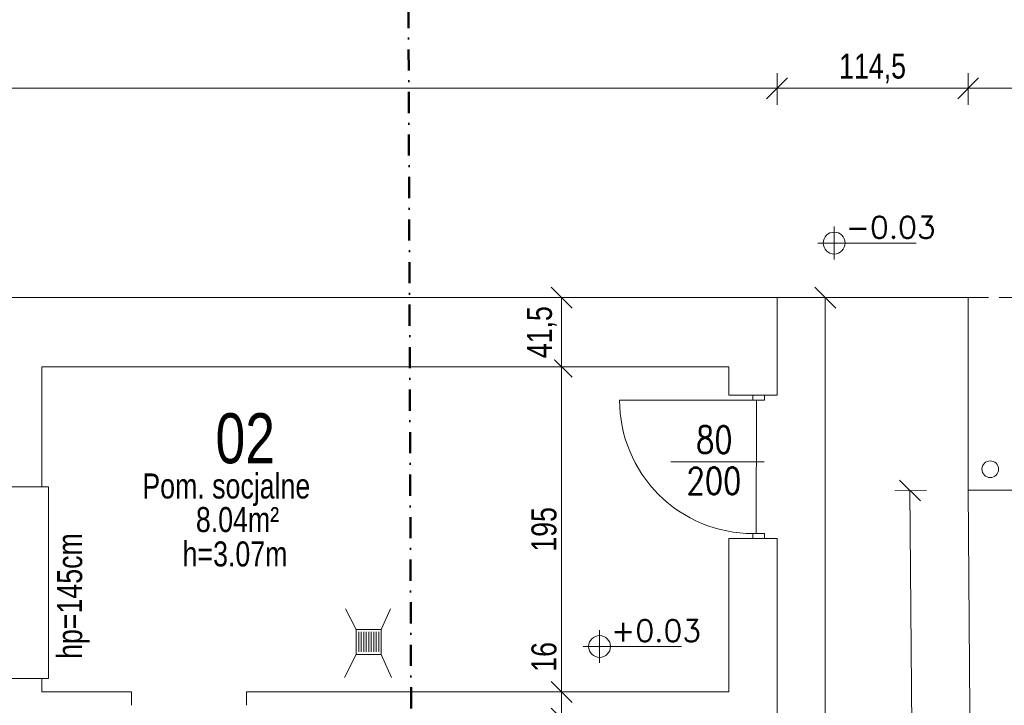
# Model space of a CAD drawing. Header units: centimetres. Extents: x -1 to 10576, y -3885 to 4713.
# Tile 11 of 17: x 4138 to 4729, y 693 to 1104. Entities that reach past the tile are written whole.
import ezdxf
from ezdxf.enums import TextEntityAlignment as Align

# ---------------------------------------------------------------- set-up
doc = ezdxf.new("R2010")
doc.units = ezdxf.units.CM
doc.header["$LTSCALE"] = 0.5
doc.linetypes.add('DASHDOT', pattern=[25.4, 12.7, -6.35, 0, -6.35])
doc.linetypes.add('DASHED', pattern=[19.05, 12.7, -6.35])
for name, color, linetype, lineweight in [('A_drzwi istniejące', 4, 'Continuous', 9), ('A_drzwi opis istniejące', 161, 'Continuous', 9), ('A_Ściany istniejące', 9, 'Continuous', 20), ('CKKOTY_WYS', 3, 'Continuous', 9), ('CKOKNA', 4, 'Continuous', 9), ('CKOKNA_OPIS', 3, 'Continuous', 9), ('CKOPIS_WIDOK', 255, 'Continuous', 9), ('CKPOM_NUM', 6, 'Continuous', 50), ('CKPOM_OPIS', 3, 'Continuous', 9), ('CKPRZEKROJ_OZN', 4, 'DASHDOT', 50), ('CKWYMIAR', 3, 'Continuous', 13), ('T_meble', 7, 'Continuous', 0)]:
    doc.layers.add(name, color=color, linetype=linetype, lineweight=lineweight)
doc.styles.add('RomanS', font='romans.shx', dxfattribs={"width": 0.8})
doc.styles.add('SIMPLEX', font='simplex.shx', dxfattribs={"width": 0.7, "height": 17})
doc.styles.get("Standard").update_dxf_attribs({"font": 'ic-simplex.shx', "width": 0.8})
doc.dimstyles.new('Kopia2 CADKON cm', dxfattribs={"dimscale": 5, "dimtxt": 3, "dimasz": 2.5, "dimexe": 1.8, "dimexo": 5, "dimgap": 0.6, "dimtad": 1, "dimrnd": 0.5, "dimtxsty": 'Standard', "dimblk1": 'OBLIQUE', "dimblk2": 'OBLIQUE', "dimsah": 1, "dimcen": 2.5, "dimclrd": 256, "dimclre": 256, "dimadec": 1, "dimazin": 2, "dimtfac": 1, "dimtix": 1, "dimtmove": 2, "dimatfit": 3, "dimldrblk": 'OPEN30', "dimfxl": 2, "dimfxlon": 1, "dimtfill": 1, "dimtolj": 1, "dimlwd": -1, "dimlwe": -1, "dimarcsym": 0})

# ---------------------------------------------------------------- blocks, each defined once
blk = doc.blocks.new('Anno_Elevation_Label_Plan_2')
at = {"color": 0, "linetype": 'ByBlock'}
for p, q in [((0, -0.75), (0, 0.75)), ((-0.75, 0), (3.75, 0))]:
    blk.add_line(p, q, dxfattribs=at)
blk.add_circle((0, 0), 0.5, dxfattribs=at)
at = {"color": 0, "linetype": 'ByBlock', "style": 'RomanS'}
blk.add_attdef('PREFIX', text='', height=1, dxfattribs=at).set_placement((-0.523, 0.221), align=Align.RIGHT)
for tag, p in [('ELEVATION', (0.523, 0.221)), ('SUFFIX', (0.523, -1.184))]:
    blk.add_attdef(tag, p, '', height=1, dxfattribs=at)
blk = doc.blocks.new('_OBLIQUE')
at = {"color": 0, "linetype": 'ByBlock'}
blk.add_line((-0.5, -0.5), (0.5, 0.5), dxfattribs=at)
blk = doc.blocks.new('*D1392')
at = {"layer": 'CKWYMIAR'}
for p, q in [((4097.99, 0.27), (4097.99, -18.73)), ((5066.49, 0.27), (5066.49, -18.73)), ((4097.99, -9.73), (5066.49, -9.73))]:
    blk.add_line(p, q, dxfattribs=at)
at = {"layer": 'Defpoints', "color": 0}
for p in [(4097.99, 896.27), (5066.49, 207.27), (5066.49, -9.73)]:
    blk.add_point(p, dxfattribs=at)
at = {"layer": 'CKWYMIAR', "xscale": 12.5, "yscale": 12.5, "zscale": 12.5, "rotation": 180}
blk.add_blockref('_OBLIQUE', (4097.99, -9.73), dxfattribs=at)
at = {"layer": 'CKWYMIAR', "xscale": 12.5, "yscale": 12.5, "zscale": 12.5}
blk.add_blockref('_OBLIQUE', (5066.49, -9.73), dxfattribs=at)
at = {"layer": 'CKWYMIAR', "color": 0, "lineweight": -3, "insert": (4582.24, 2.2), "char_height": 15, "attachment_point": 5, "bg_fill": 3, "box_fill_scale": 1.1, "bg_fill_color": 256, "bg_fill_true_color": 13158600, "bg_fill_transparency": 0}
blk.add_mtext('\\A1;968,5', dxfattribs=at)
blk = doc.blocks.new('_Open30')
at = {"color": 0, "linetype": 'ByBlock', "lineweight": -2}
for p, q in [((-1, 0.268), (0, 0)), ((0, 0), (-1, -0.268)), ((0, 0), (-1, 0))]:
    blk.add_line(p, q, dxfattribs=at)
blk = doc.blocks.new('*D1516')
at = {"layer": 'CKWYMIAR'}
for p, q in [((4707.15, 1052.7), (4707.15, 1071.7)), ((5017.49, 1052.7), (5017.49, 1071.7)), ((5017.49, 1062.7), (4707.15, 1062.7))]:
    blk.add_line(p, q, dxfattribs=at)
at = {"layer": 'Defpoints', "color": 0}
for p in [(4707.15, 1062.7), (4707.15, 907.67), (5017.49, 792.17)]:
    blk.add_point(p, dxfattribs=at)
at = {"layer": 'CKWYMIAR', "xscale": 12.5, "yscale": 12.5, "zscale": 12.5, "rotation": 180}
blk.add_blockref('_OBLIQUE', (4707.15, 1062.7), dxfattribs=at)
at = {"layer": 'CKWYMIAR', "xscale": 12.5, "yscale": 12.5, "zscale": 12.5}
blk.add_blockref('_OBLIQUE', (5017.49, 1062.7), dxfattribs=at)
at = {"layer": 'CKWYMIAR', "color": 0, "lineweight": -3, "insert": (4862.32, 1074.62), "char_height": 15, "attachment_point": 5, "bg_fill": 3, "box_fill_scale": 1.1, "bg_fill_color": 256, "bg_fill_true_color": 13158600, "bg_fill_transparency": 0}
blk.add_mtext('\\A1;310,5', dxfattribs=at)
blk = doc.blocks.new('*D1517')
at = {"layer": 'CKWYMIAR'}
for p, q in [((4592.49, 1052.7), (4592.49, 1071.7)), ((4707.15, 1052.7), (4707.15, 1071.7)), ((4707.15, 1062.7), (4592.49, 1062.7))]:
    blk.add_line(p, q, dxfattribs=at)
at = {"layer": 'Defpoints', "color": 0}
for p in [(4592.49, 1062.7), (4592.49, 907.67), (4707.15, 907.67)]:
    blk.add_point(p, dxfattribs=at)
at = {"layer": 'CKWYMIAR', "xscale": 12.5, "yscale": 12.5, "zscale": 12.5, "rotation": 180}
blk.add_blockref('_OBLIQUE', (4592.49, 1062.7), dxfattribs=at)
at = {"layer": 'CKWYMIAR', "xscale": 12.5, "yscale": 12.5, "zscale": 12.5}
blk.add_blockref('_OBLIQUE', (4707.15, 1062.7), dxfattribs=at)
at = {"layer": 'CKWYMIAR', "color": 0, "lineweight": -3, "insert": (4649.82, 1074.62), "char_height": 15, "attachment_point": 5, "bg_fill": 3, "box_fill_scale": 1.1, "bg_fill_color": 256, "bg_fill_true_color": 13158600, "bg_fill_transparency": 0}
blk.add_mtext('\\A1;114,5', dxfattribs=at)
blk = doc.blocks.new('*D1518')
at = {"layer": 'CKWYMIAR'}
for p, q in [((2903.9, 1052.7), (2903.9, 1071.7)), ((4592.49, 1052.7), (4592.49, 1071.7)), ((4592.49, 1062.7), (2903.9, 1062.7))]:
    blk.add_line(p, q, dxfattribs=at)
at = {"layer": 'Defpoints', "color": 0}
for p in [(2903.9, 1062.7), (2903.9, 983.67), (4592.49, 907.67)]:
    blk.add_point(p, dxfattribs=at)
at = {"layer": 'CKWYMIAR', "xscale": 12.5, "yscale": 12.5, "zscale": 12.5, "rotation": 180}
blk.add_blockref('_OBLIQUE', (2903.9, 1062.7), dxfattribs=at)
at = {"layer": 'CKWYMIAR', "xscale": 12.5, "yscale": 12.5, "zscale": 12.5}
blk.add_blockref('_OBLIQUE', (4592.49, 1062.7), dxfattribs=at)
at = {"layer": 'CKWYMIAR', "color": 0, "lineweight": -3, "insert": (3748.2, 1074.62), "char_height": 15, "attachment_point": 5, "bg_fill": 3, "box_fill_scale": 1.1, "bg_fill_color": 256, "bg_fill_true_color": 13158600, "bg_fill_transparency": 0}
blk.add_mtext('\\A1;1688,5', dxfattribs=at)
blk = doc.blocks.new('*D1540')
at = {"layer": 'CKWYMIAR'}
for p, q in [((4473.2, 700.66), (4454.2, 700.66)), ((4463.2, 684.66), (4463.2, 700.66)), ((4461.66, 684.66), (4454.2, 684.66))]:
    blk.add_line(p, q, dxfattribs=at)
at = {"layer": 'Defpoints', "color": 0}
for p in [(4463.2, 700.66), (4551.14, 700.66), (4486.66, 684.66)]:
    blk.add_point(p, dxfattribs=at)
at = {"layer": 'CKWYMIAR', "xscale": 12.5, "yscale": 12.5, "zscale": 12.5}
for p, rotation in [((4463.2, 700.66), 90), ((4463.2, 684.66), 270)]:
    blk.add_blockref('_OBLIQUE', p, dxfattribs=dict(at, rotation=rotation))
at = {"layer": 'CKWYMIAR', "color": 0, "lineweight": -3, "insert": (4452.7, 721.69), "char_height": 15, "attachment_point": 5, "rotation": 90, "bg_fill": 3, "box_fill_scale": 1.1, "bg_fill_color": 256, "bg_fill_true_color": 13158600, "bg_fill_transparency": 0}
blk.add_mtext('\\A1;16', dxfattribs=at)
blk = doc.blocks.new('*D1541')
at = {"layer": 'CKWYMIAR'}
for p, q in [((4473.2, 895.66), (4454.2, 895.66)), ((4463.2, 700.66), (4463.2, 895.66)), ((4473.2, 700.66), (4454.2, 700.66))]:
    blk.add_line(p, q, dxfattribs=at)
at = {"layer": 'Defpoints', "color": 0}
for p in [(4463.2, 895.66), (4551.14, 895.66), (4551.14, 700.66)]:
    blk.add_point(p, dxfattribs=at)
at = {"layer": 'CKWYMIAR', "xscale": 12.5, "yscale": 12.5, "zscale": 12.5}
for p, rotation in [((4463.2, 895.66), 90), ((4463.2, 700.66), 270)]:
    blk.add_blockref('_OBLIQUE', p, dxfattribs=dict(at, rotation=rotation))
at = {"layer": 'CKWYMIAR', "color": 0, "lineweight": -3, "insert": (4452.7, 798.16), "char_height": 15, "attachment_point": 5, "rotation": 90, "bg_fill": 3, "box_fill_scale": 1.1, "bg_fill_color": 256, "bg_fill_true_color": 13158600, "bg_fill_transparency": 0}
blk.add_mtext('\\A1;195', dxfattribs=at)
blk = doc.blocks.new('*D1542')
at = {"layer": 'CKWYMIAR'}
for p, q in [((4473.2, 937.16), (4454.2, 937.16)), ((4463.2, 895.66), (4463.2, 937.16)), ((4473.2, 895.66), (4454.2, 895.66))]:
    blk.add_line(p, q, dxfattribs=at)
at = {"layer": 'Defpoints', "color": 0}
for p in [(4556.89, 937.16), (4551.14, 895.66)]:
    blk.add_point(p, dxfattribs=at)
at = {"layer": 'CKWYMIAR', "xscale": 12.5, "yscale": 12.5, "zscale": 12.5}
for p, rotation in [((4463.2, 937.16), 90), ((4463.2, 895.66), 270)]:
    blk.add_blockref('_OBLIQUE', p, dxfattribs=dict(at, rotation=rotation))
at = {"layer": 'CKWYMIAR', "color": 0, "lineweight": -3, "insert": (4451.28, 916.41), "char_height": 15, "attachment_point": 5, "rotation": 90, "bg_fill": 3, "box_fill_scale": 1.1, "bg_fill_color": 256, "bg_fill_true_color": 13158600, "bg_fill_transparency": 0}
blk.add_mtext('\\A1;41,5', dxfattribs=at)
at = {"layer": 'Defpoints', "color": 0}
blk.add_point((4463.2, 937.16), dxfattribs=at)
blk = doc.blocks.new('*D1543')
at = {"layer": 'CKWYMIAR'}
for p, q in [((4617.5, 937.16), (4630.44, 937.16)), ((4621.44, 247.66), (4621.44, 937.16)), ((4617.49, 247.66), (4630.44, 247.66))]:
    blk.add_line(p, q, dxfattribs=at)
at = {"layer": 'Defpoints', "color": 0}
for p in [(4592.5, 937.16), (4621.44, 937.16), (4592.49, 247.66)]:
    blk.add_point(p, dxfattribs=at)
at = {"layer": 'CKWYMIAR', "xscale": 12.5, "yscale": 12.5, "zscale": 12.5}
for p, rotation in [((4621.44, 937.16), 90), ((4621.44, 247.66), 270)]:
    blk.add_blockref('_OBLIQUE', p, dxfattribs=dict(at, rotation=rotation))
at = {"layer": 'CKWYMIAR', "color": 0, "lineweight": -3, "insert": (4609.52, 656.27), "char_height": 15, "attachment_point": 5, "rotation": 90, "bg_fill": 3, "box_fill_scale": 1.1, "bg_fill_color": 256, "bg_fill_true_color": 13158600, "bg_fill_transparency": 0}
blk.add_mtext('\\A1;689,5', dxfattribs=at)
blk = doc.blocks.new('*D1544')
at = {"layer": 'CKWYMIAR'}
for p, q in [((4682.15, 821.45), (4663.23, 821.31)), ((4676.57, 247.39), (4672.23, 821.38)), ((4686.49, 247.47), (4667.57, 247.33))]:
    blk.add_line(p, q, dxfattribs=at)
at = {"layer": 'Defpoints', "color": 0}
for p in [(4707.15, 821.64), (4672.23, 821.38), (4711.49, 247.66)]:
    blk.add_point(p, dxfattribs=at)
at = {"layer": 'CKWYMIAR', "xscale": 12.5, "yscale": 12.5, "zscale": 12.5}
for p, rotation in [((4672.23, 821.38), 90.43370090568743), ((4676.57, 247.39), 270.4337009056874)]:
    blk.add_blockref('_OBLIQUE', p, dxfattribs=dict(at, rotation=rotation))
at = {"layer": 'CKWYMIAR', "color": 0, "lineweight": -3, "insert": (4684.9, 566.51), "char_height": 15, "attachment_point": 5, "rotation": 270.4337, "bg_fill": 3, "box_fill_scale": 1.1, "bg_fill_color": 256, "bg_fill_true_color": 13158600, "bg_fill_transparency": 0}
blk.add_mtext('\\A1;574', dxfattribs=at)
blk = doc.blocks.new('kratka_60-60')
for p, q in [((54, 54), (6, 54)), ((54, 48), (6, 48)), ((54, 42), (6, 42)), ((54, 36), (6, 36)), ((54, 30), (6, 30)), ((54, 24), (6, 24)), ((54, 18), (6, 18)), ((54, 12), (6, 12)), ((54, 6), (6, 6))]:
    blk.add_line(p, q)
blk.add_lwpolyline([(0, 0), (60, 0), (60, 60), (0, 60)], close=True)
blk = doc.blocks.new('odpływ')
at = {"layer": 'T_meble'}
for p, q in [((47501.79, 2946.34), (47495.39, 2958.68)), ((47516.79, 2946.34), (47522.3, 2958.68)), ((47501.79, 2931.34), (47494.62, 2917.51)), ((47516.79, 2931.34), (47522.96, 2917.51))]:
    blk.add_line(p, q, dxfattribs=at)
at = {"layer": 'T_meble', "xscale": -0.25, "yscale": 0.25, "zscale": 0.25, "rotation": 89.99999999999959}
blk.add_blockref('kratka_60-60', (47516.79, 2946.34), dxfattribs=at)
blk = doc.blocks.new('CKBL2060724141507')
at = {"layer": 'CKPOM_NUM', "width": 0.8, "flags": 8}
blk.add_attdef('CISLO', text='', height=30, dxfattribs=at).set_placement((4274.93, 855.82), align=Align.BOTTOM_CENTER)
at = {"layer": 'CKPOM_OPIS', "width": 0.8}
for tag, height, flags, p in [('VYSKA', 30, 9, (4274.93, 814.57)), ('JMENO', 15, 8, (4274.93, 835.19)), ('POZNÁMKA', 20, 9, (4274.93, 814.57)), ('STĚNY', 20, 9, (4274.93, 814.57)), ('PODLAHA', 20, 9, (4274.93, 814.57)), ('TEPLOTA', 20, 9, (4274.93, 814.57)), ('PODLAZI', 20, 9, (4274.93, 814.57)), ('POVRCH', 20, 9, (4274.93, 814.57)), ('OBJEM', 20, 9, (4274.93, 814.57)), ('STROP', 20, 9, (4274.93, 814.57)), ('PLOCHA', 15, 8, (4274.93, 814.57)), ('OBVOD', 15, 9, (4274.93, 814.57)), ('PLOCHA_DLE_NV_366/2013', 20, 9, (4274.93, 793.94)), ('DEFINICE_SKLADBY', 20, 9, (4274.93, 793.94)), ('SKLADBA', 20, 9, (4274.93, 793.94)), ('K._VÝŠKA', 15, 8, (4274.93, 793.94)), ('ZONA', 20, 9, (4274.93, 793.94)), ('BYT', 20, 9, (4274.93, 793.94))]:
    blk.add_attdef(tag, text='', height=height, dxfattribs=dict(at, flags=flags)).set_placement(p, align=Align.BOTTOM_CENTER)

msp = doc.modelspace()

# ---------------------------------------------------------------- linework, layer by layer
at = {"layer": 'A_drzwi istniejące'}
msp.add_line((4528.715, 838.662), (4584.715, 838.662), dxfattribs=at)
at = {"layer": 'A_Ściany istniejące'}
for p, q in [((4151.247, 895.659), (4151.247, 823.662)), ((4563.492, 895.659), (4151.247, 895.659)), ((4563.492, 878.659), (4563.492, 895.659)), ((4592.492, 792.659), (4563.492, 792.659)), ((4151.247, 708.66), (4151.247, 700.659)), ((4205.04, 692.659), (4205.068, 700.659)), ((4274.041, 692.659), (4274.069, 700.659))]:
    msp.add_line(p, q, dxfattribs=at)
for points in [[(4563.492, 878.659), (4592.492, 878.659), (4592.492, 937.159), (4009.396, 937.166)], [(4151.247, 823.662), (4097.992, 823.66)], [(4710.342, 399.659), (4707.147, 821.659), (5017.492, 821.659)], [(4592.492, 627.659), (4592.492, 792.659)], [(4151.247, 708.66), (4097.992, 708.66)], [(4205.068, 700.659), (4151.247, 700.659)], [(4563.492, 700.659), (4274.069, 700.659)]]:
    msp.add_lwpolyline(points, dxfattribs=at)
at = {"layer": 'CKOKNA'}
for points in [[(4577.992, 875.659), (4497.992, 875.619)], [(4155.247, 823.662), (4151.247, 823.662)], [(4155.247, 823.662), (4155.247, 708.66), (4151.247, 708.66)]]:
    msp.add_lwpolyline(points, dxfattribs=at)
for points in [[(4584.992, 878.659), (4584.992, 875.659), (4577.992, 875.659), (4577.992, 878.659)], [(4584.992, 795.659), (4584.992, 792.659), (4577.992, 792.659), (4577.992, 795.659)]]:
    msp.add_lwpolyline(points, close=True, dxfattribs=at)
msp.add_arc((4577.952, 875.619), 79.96, 179.971171, 270.029116, dxfattribs=at)
at = {"layer": 'CKOPIS_WIDOK', "ltscale": 2}
for p, q in [((4592.492, 937.159), (4707.147, 937.159)), ((4707.147, 937.159), (4707.147, 821.642))]:
    msp.add_line(p, q, dxfattribs=at)
msp.add_lwpolyline([(4579.902, 795.659), (4580.191, 875.659)], dxfattribs=at)
at = {"layer": 'CKPRZEKROJ_OZN', "ltscale": 2}
msp.add_line((4368.575, 1825.499), (4375.646, -45.601), dxfattribs=at)

# ---------------------------------------------------------------- block references
at = {"layer": 'CKKOTY_WYS', "linetype": 'Continuous', "xscale": 13.12499999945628, "yscale": 13.12499999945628, "zscale": 13.12499999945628}
for p, values in [((4626.806, 969.869), {'ELEVATION': '-0.03'}), ((4486.002, 727.943), {'ELEVATION': '+0.03'})]:
    msp.add_blockref('Anno_Elevation_Label_Plan_2', p, dxfattribs=at).add_auto_attribs(values)

# ---------------------------------------------------------------- texts
at = {"layer": 'A_drzwi opis istniejące', "style": 'SIMPLEX', "width": 0.8}
for tag, p in [('80', (4554.84, 843.961)), ('200', (4554.649, 819.308))]:
    msp.add_attdef(tag, text='', height=16, dxfattribs=at).set_placement(p, align=Align.CENTER)
at = {"layer": 'CKOKNA_OPIS', "lineweight": -3, "insert": (4160.454, 720.476), "char_height": 15, "attachment_point": 1, "rotation": 90}
msp.add_mtext_dynamic_manual_height_columns('hp=145cm', width=84.14586, gutter_width=80, heights=[64.457], dxfattribs=at)

# ---------------------------------------------------------------- next in the draw order: dimensions: what is measured, and where the dimension line sits
at = {"layer": 'CKWYMIAR', "lineweight": -3}
dim = msp.add_linear_dim(base=(5066.492, -9.726), p1=(4097.992, 896.266), p2=(5066.492, 207.266), dimstyle='Kopia2 CADKON cm', override={"dimtxt": 3}, dxfattribs=at)
dim.commit()
dim.dimension.update_dxf_attribs({"geometry": '*D1392', "text_midpoint": (4582.242, 2.199)})

# ---------------------------------------------------------------- next in the draw order: linework, layer by layer
at = {"layer": 'A_Ściany istniejące'}
msp.add_lwpolyline([(4563.492, 700.659), (4563.492, 792.659)], dxfattribs=at)

# ---------------------------------------------------------------- next in the draw order: block references
msp.add_blockref('odpływ', (-43161.796, -2208.175))
at = {"layer": 'CKPOM_NUM'}
ref = msp.add_blockref('CKBL2060724141507', (4274.931, 837.801), dxfattribs=at)
ref.add_attrib('CISLO_001', '02', (4255.491, 837.801), dxfattribs={"height": 30, "width": 0.8})
ref.add_attrib('JMENO_001', 'Pom. socjalne', (4211.571, 816.674), dxfattribs={"layer": 'CKPOM_OPIS', "height": 15, "width": 0.8})
ref.add_attrib('PLOCHA_001', '8.04m²', (4243.725, 796.551), dxfattribs={"layer": 'CKPOM_OPIS', "height": 15, "width": 0.8})
ref.add_attrib('K._VÝŠKA_001', 'h=3.07m', (4235.751, 775.926), dxfattribs={"layer": 'CKPOM_OPIS', "height": 15, "width": 0.8})

# ---------------------------------------------------------------- next in the draw order: dimensions: what is measured, and where the dimension line sits
at = {"layer": 'CKWYMIAR', "lineweight": -3}
dim = msp.add_linear_dim(base=(4707.1474, 1062.6956), p1=(5017.4923, 792.1666), p2=(4707.1474, 907.6666), dimstyle='Kopia2 CADKON cm', override={"dimtxt": 3}, dxfattribs=at)
dim.commit()
dim.dimension.update_dxf_attribs({"geometry": '*D1516', "text_midpoint": (4862.3199, 1074.6206)})
dim = msp.add_linear_dim(base=(4463.201, 700.659), p1=(4486.662, 684.659), p2=(4551.14, 700.659), angle=90, dimstyle='Kopia2 CADKON cm', override={"dimtxt": 3}, dxfattribs=at)
dim.commit()
dim.dimension.update_dxf_attribs({"geometry": '*D1540', "text_midpoint": (4452.701, 721.691), "dimtype": 160})

# ---------------------------------------------------------------- next in the draw order: linework, layer by layer
at = {"layer": 'A_Ściany istniejące'}
msp.add_circle((4720.473, 834.243), 5, dxfattribs=at)

# ---------------------------------------------------------------- next in the draw order: dimensions: what is measured, and where the dimension line sits
at = {"layer": 'CKWYMIAR', "lineweight": -3}
dim = msp.add_linear_dim(base=(4592.4923, 1062.6956), p1=(4707.1474, 907.6666), p2=(4592.4923, 907.6666), dimstyle='Kopia2 CADKON cm', override={"dimtxt": 3}, dxfattribs=at)
dim.commit()
dim.dimension.update_dxf_attribs({"geometry": '*D1517', "text_midpoint": (4649.8199, 1074.6206)})
dim = msp.add_linear_dim(base=(4463.201, 895.659), p1=(4551.14, 700.659), p2=(4551.14, 895.659), angle=90, dimstyle='Kopia2 CADKON cm', override={"dimtxt": 3}, dxfattribs=at)
dim.commit()
dim.dimension.update_dxf_attribs({"geometry": '*D1541', "text_midpoint": (4452.701, 798.159)})
dim = msp.add_linear_dim(base=(4672.226, 821.377), p1=(4711.492, 247.659), p2=(4707.147, 821.642), angle=90.433701, dimstyle='Kopia2 CADKON cm', override={"dimtxt": 3}, dxfattribs=at)
dim.commit()
dim.dimension.update_dxf_attribs({"geometry": '*D1544', "text_midpoint": (4684.898, 566.51), "dimtype": 161})

# ---------------------------------------------------------------- next in the draw order: dimensions: what is measured, and where the dimension line sits
dim = msp.add_linear_dim(base=(2903.9, 1062.696), p1=(4592.492, 907.667), p2=(2903.9, 983.667), dimstyle='Kopia2 CADKON cm', override={"dimtxt": 3}, dxfattribs=at)
dim.commit()
dim.dimension.update_dxf_attribs({"geometry": '*D1518', "text_midpoint": (3748.196, 1074.621)})

# ---------------------------------------------------------------- next in the draw order: dimensions: what is measured, and where the dimension line sits
dim = msp.add_linear_dim(base=(4463.201, 937.16), p1=(4551.14, 895.659), p2=(4556.889, 937.16), angle=90, dimstyle='Kopia2 CADKON cm', override={"dimtxt": 3}, dxfattribs=at)
dim.commit()
dim.dimension.update_dxf_attribs({"geometry": '*D1542', "text_midpoint": (4451.276, 916.409)})
dim = msp.add_linear_dim(base=(4621.441, 937.159), p1=(4592.492, 247.659), p2=(4592.501, 937.159), angle=90, dimstyle='Kopia2 CADKON cm', override={"dimtxt": 3}, dxfattribs=at)
dim.commit()
dim.dimension.update_dxf_attribs({"geometry": '*D1543', "text_midpoint": (4609.516, 656.266), "dimtype": 160})

# ---------------------------------------------------------------- next in the draw order: linework, layer by layer
at = {"layer": 'CKOPIS_WIDOK', "linetype": 'DASHED', "ltscale": 2}
msp.add_lwpolyline([(4592.492, 937.159), (5017.492, 937.159)], dxfattribs=at)

doc.saveas('drawing.dxf')
